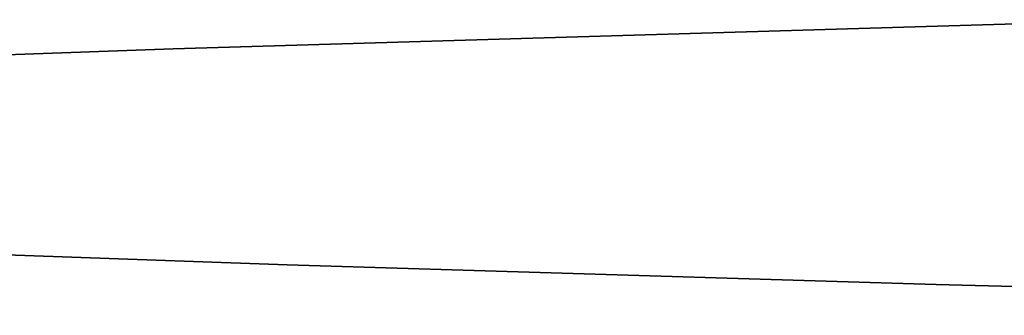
# Model space of a CAD drawing. Header units: millimetres. Extents: x 132157 to 155303, y 33763 to 45643.
# Tile 112 of 256: x 133031.406 to 133031.859, y 42940.952 to 42941.088. Entities that reach past the tile are written whole.
import ezdxf

# ---------------------------------------------------------------- set-up
doc = ezdxf.new("R2010")
doc.units = ezdxf.units.MM
doc.header["$LTSCALE"] = 20
doc.layers.add('RÁM', color=4, linetype='Continuous', lineweight=35)

msp = doc.modelspace()

# ---------------------------------------------------------------- linework, layer by layer
at = {"layer": 'RÁM', "ltscale": 0.5}
for p, q in [((133031.92611, 42941.08777), (133031.47621, 42941.07433)), ((133031.47621, 42941.07433), (133031.23609, 42941.06579)), ((133031.52884, 42940.97505), (133031.27967, 42940.98375)), ((133031.8276, 42940.966), (133031.52884, 42940.97505)), ((133032.36366, 42940.9518), (133031.8276, 42940.966))]:
    msp.add_line(p, q, dxfattribs=at)

doc.saveas('drawing.dxf')
